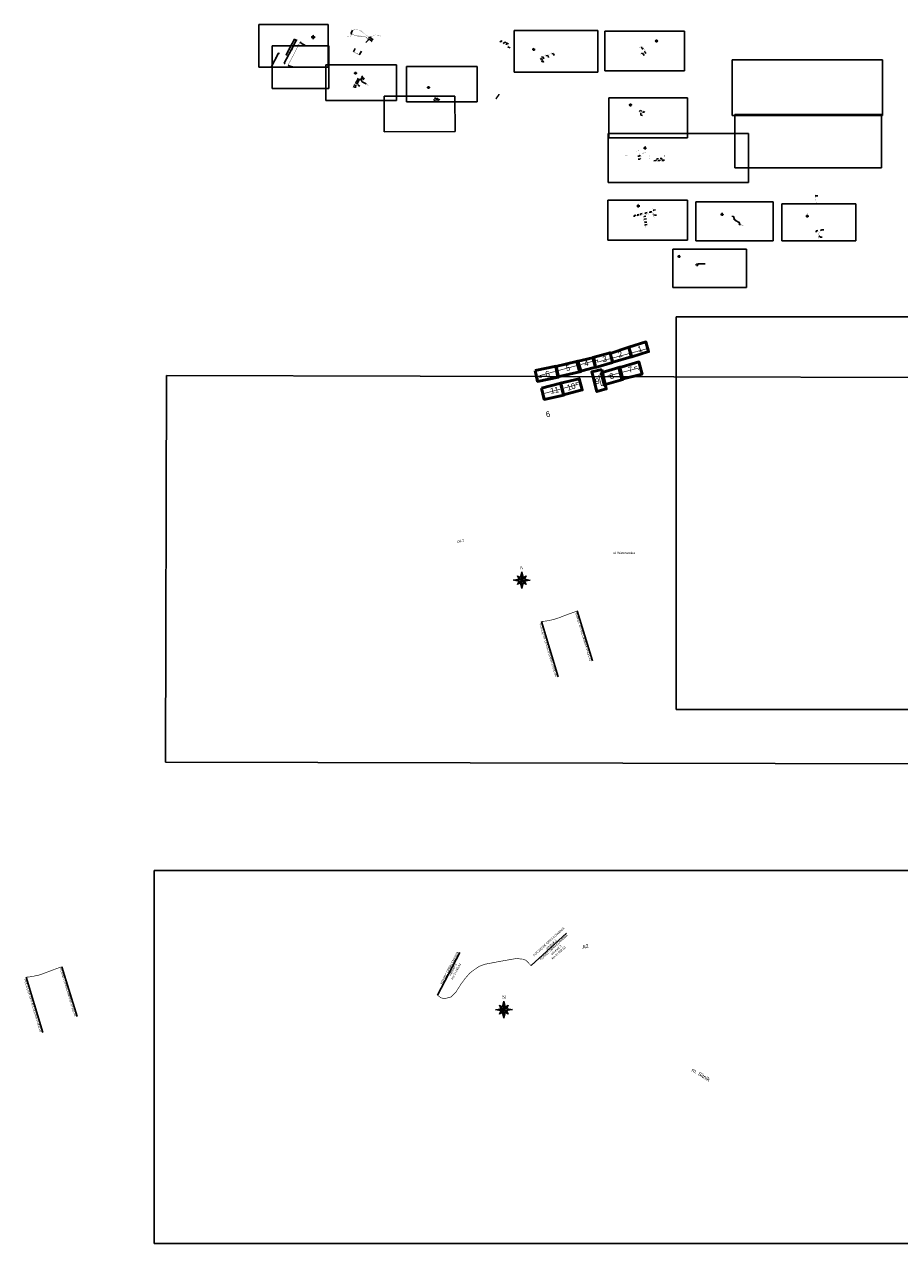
# Model space of a CAD drawing. Header units: metres. Extents: x 2852 to 11129, y 13973 to 19858.
# Tile 1 of 2: x 2852 to 7077, y 13973 to 19858. Entities that reach past the tile are written whole.
import ezdxf

# ---------------------------------------------------------------- set-up
doc = ezdxf.new("R2010")
doc.units = ezdxf.units.M
doc.header["$XCLIPFRAME"] = 2
doc.linetypes.add('3', pattern=[1, 0.5, -0.5])
doc.linetypes.add('8', pattern=[0.5, 0.25, -0.25])
for name, color, linetype, lineweight in [('!!!_ARKUSZE', 5, 'Continuous', 50), ('Północ', 7, 'Continuous', 18), ('T.M.wymiary', 7, 'Continuous', 0)]:
    doc.layers.add(name, color=color, linetype=linetype, lineweight=lineweight)
for name, color, linetype in [('C-DROGI-SYTUACJA-ETYKIETY', 7, 'Continuous'), ('S-5_opis_pkt_geometrycznych', 7, 'Continuous'), ('wymiarowanie', 7, 'Continuous')]:
    doc.layers.add(name, color=color, linetype=linetype)
doc.styles.add('Północ', font='times.ttf')
doc.styles.add('ROMANS', font='romans.shx', dxfattribs={"width": 0.8})
doc.styles.add('StyleArial', font='arial.ttf')
doc.styles.add('własny_500', font='isocp.shx', dxfattribs={"width": 0.9, "height": 1.2})
doc.dimstyles.new('OrgRuch', dxfattribs={"dimtxt": 2.5, "dimasz": 2.5, "dimexe": 1.25, "dimexo": 30, "dimtad": 1, "dimdec": 0, "dimrnd": 1, "dimtxsty": 'ROMANS', "dimblk": 'OBLIQUE', "dimcen": 2.5, "dimadec": 0, "dimazin": 0, "dimtfac": 1, "dimtdec": 0, "dimtmove": 0, "dimatfit": 3, "dimldrblk": 'OBLIQUE', "dimfxl": 1, "dimarcsym": 0})
picture_1 = doc.add_image_def('image1.jpg', size_in_pixel=(2880, 1024))
picture_2 = doc.add_image_def('image2.jpg', size_in_pixel=(2880, 1024))
picture_3 = doc.add_image_def('image3.jpg', size_in_pixel=(1415, 713))
picture_4 = doc.add_image_def('image4.jpg', size_in_pixel=(1419, 710))
picture_5 = doc.add_image_def('image5.jpg', size_in_pixel=(1417, 710))
picture_6 = doc.add_image_def('image6.jpg', size_in_pixel=(1420, 708))
picture_7 = doc.add_image_def('image7.jpg', size_in_pixel=(1417, 705))
picture_8 = doc.add_image_def('image8.jpg', size_in_pixel=(1412, 712))
picture_9 = doc.add_image_def('image9.jpg', size_in_pixel=(3418, 1263))
picture_10 = doc.add_image_def('image10.jpg', size_in_pixel=(3427, 1244))
picture_11 = doc.add_image_def('image11.jpg', size_in_pixel=(3358, 1171))
picture_12 = doc.add_image_def('image12.jpg', size_in_pixel=(1415, 713))
picture_13 = doc.add_image_def('image13.jpg', size_in_pixel=(1419, 710))
picture_14 = doc.add_image_def('image14.jpg', size_in_pixel=(1416, 710))
picture_15 = doc.add_image_def('image15.jpg', size_in_pixel=(1892, 979))
picture_16 = doc.add_image_def('image16.jpg', size_in_pixel=(3427, 1244))
picture_17 = doc.add_image_def('image17.jpg', size_in_pixel=(3358, 1171))

# ---------------------------------------------------------------- blocks, each defined once
blk = doc.blocks.new('Północ')
at = {"layer": 'Północ'}
h = blk.add_hatch(color=255, dxfattribs=at)
h.paths.add_polyline_path([(-15.6, 0), (-3, -3), (0, 0)])
h.paths.add_polyline_path([(-3, -3), (-8.1, -8.1), (-2.4, -5.4)])
h.paths.add_polyline_path([(0, 0), (0, -15.6), (3, -3)])
h.paths.add_polyline_path([(3, -3), (8.1, -8.1), (5.4, -2.4)])
h.paths.add_polyline_path([(3, 3), (0, 0), (15.6, 0)])
h.paths.add_polyline_path([(2.4, 5.4), (3, 3), (8.1, 8.1)])
h.paths.add_polyline_path([(0, 15.6), (-3, 3), (0, 0)])
h.paths.add_polyline_path([(-8.1, 8.1), (-5.4, 2.4), (-3, 3)])
h = blk.add_hatch(color=256, dxfattribs=at)
h.paths.add_polyline_path([(-3, 3), (-15.6, 0), (-4.3, 0, -0.198912)])
h.paths.add_polyline_path([(-3, 3, 0.198912), (-4.3, 0), (0, 0)])
h = blk.add_hatch(color=256, dxfattribs=at)
h.paths.add_polyline_path([(8.1, -8.1), (3, -3), (2.4, -5.4)])
h.paths.add_polyline_path([(-8.1, -8.1), (-3, -3), (-5.4, -2.4)])
h.paths.add_polyline_path([(-3, 3), (-2.4, 5.4), (-8.1, 8.1)])
h.paths.add_polyline_path([(8.1, 8.1), (3, 3), (5.4, 2.4)])
h = blk.add_hatch(color=256, dxfattribs=at)
h.paths.add_polyline_path([(0, -4.3), (-2.4, -5.4), (0, -15.6)])
h.paths.add_polyline_path([(0, -4.3, -0.198912), (-3, -3), (-2.4, -5.4)])
h.paths.add_polyline_path([(0, 0), (-3, -3, 0.198912), (0, -4.3)])
h = blk.add_hatch(color=256, dxfattribs=at)
h.paths.add_polyline_path([(0, 15.6), (0, 4.3, -0.198912), (3, 3)])
h.paths.add_polyline_path([(0, 4.3), (0, 0), (3, 3, 0.198912)])
h.paths.add_polyline_path([(15.6, 0), (4.3, 0, -0.198912), (3, -3)])
h.paths.add_polyline_path([(4.3, 0), (0, 0), (3, -3, 0.198912)])
for p, q in [((-15.6, 0), (-3, 3)), ((0, 0), (-15.6, 0)), ((0, 0), (-8.1, 8.1)), ((-5.4, 2.4), (-8.1, 8.1)), ((-8.1, 8.1), (-2.4, 5.4)), ((0, 0), (-8.1, -8.1)), ((-3, 3), (0, 15.6)), ((0, 0), (0, 15.6)), ((0, 15.6), (3, 3)), ((0, -15.6), (0, 15.6)), ((0, 0), (8.1, 8.1)), ((0, 0), (0, -15.6)), ((0, 0), (8.1, -8.1)), ((0, 0), (15.6, 0)), ((2.4, 5.4), (8.1, 8.1)), ((3, 3), (15.6, 0)), ((15.6, 0), (3, -3)), ((8.1, 8.1), (5.4, 2.4)), ((-3, -3), (-15.6, 0)), ((-8.1, -8.1), (-5.4, -2.4)), ((0, -4.3), (-8.1, -8.1)), ((0, -15.6), (-3, -3)), ((3, -3), (0, -15.6)), ((8.1, -8.1), (2.4, -5.4)), ((5.4, -2.4), (8.1, -8.1))]:
    blk.add_line(p, q, dxfattribs=at)
at = {"layer": 'Północ', "style": 'Północ'}
blk.add_text('N', height=5.88, dxfattribs=at).set_placement((-2.9, 19.8))
blk = doc.blocks.new('_Oblique')
at = {"layer": 'wymiarowanie', "color": 0, "lineweight": -2}
blk.add_line((-0.5, -0.5), (0.5, 0.5), dxfattribs=at)
blk = doc.blocks.new('*D64')
at = {"layer": 'Defpoints', "color": 0, "transparency": 16777216}
for p in [(4140.9, 19737.3), (4171.9, 19721.1), (4195.7, 19766.5)]:
    blk.add_point(p, dxfattribs=at)
at = {"layer": 'wymiarowanie', "color": 0, "lineweight": -2, "transparency": 16777216}
for p, q in [((4164.7, 19782.7), (4140.9, 19737.3)), ((4169.1, 19780.4), (4163.6, 19783.3)), ((4145.3, 19735), (4139.8, 19737.9))]:
    blk.add_line(p, q, dxfattribs=at)
for p, rotation in [((4164.7, 19782.7), 62.35158092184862), ((4140.9, 19737.3), 242.3515809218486)]:
    blk.add_blockref('_Oblique', p, dxfattribs=dict(at, rotation=rotation))
at = {"layer": 'wymiarowanie', "color": 0, "transparency": 16777216, "insert": (4150.2, 19761.3), "char_height": 3.5, "attachment_point": 5, "rotation": 62.35158, "style": 'ROMANS'}
blk.add_mtext('{\\fArial|b0|i0|c238|p34;Zakres robót - \\fArial|b0|i0|c0|p34;c\\fArial|b0|i0|c238|p34;zęść\\fArial|b0|i0|c0|p34; \\fArial|b0|i0|c238|p34;I}', dxfattribs=at)
blk = doc.blocks.new('*D65')
at = {"layer": 'Defpoints', "color": 0, "transparency": 16777216}
for p in [(4187, 19769.8), (4115.9, 19711.6), (4147.7, 19694.9)]:
    blk.add_point(p, dxfattribs=at)
at = {"layer": 'wymiarowanie', "color": 0, "lineweight": -2, "transparency": 16777216}
for p, q in [((4155.2, 19786.5), (4115.9, 19711.6)), ((4160.4, 19783.8), (4154.1, 19787.1)), ((4121.1, 19708.9), (4114.8, 19712.2))]:
    blk.add_line(p, q, dxfattribs=at)
for p, rotation in [((4155.2, 19786.5), 62.3181600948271), ((4115.9, 19711.6), 242.3181600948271)]:
    blk.add_blockref('_Oblique', p, dxfattribs=dict(at, rotation=rotation))
at = {"layer": 'wymiarowanie', "color": 0, "transparency": 16777216, "insert": (4133, 19750.4), "char_height": 3.5, "attachment_point": 5, "rotation": 62.31816, "style": 'ROMANS'}
blk.add_mtext('{\\fArial|b0|i0|c238|p34;Zakres robót - \\fArial|b0|i0|c0|p34;c\\fArial|b0|i0|c238|p34;zęść\\fArial|b0|i0|c0|p34; \\fArial|b0|i0|c238|p34;II}', dxfattribs=at)
blk = doc.blocks.new('*D66')
at = {"layer": 'Defpoints', "color": 0, "transparency": 16777216}
for p in [(4172.5, 19721.2), (4106.5, 19670), (4138.1, 19653.9)]:
    blk.add_point(p, dxfattribs=at)
at = {"layer": 'wymiarowanie', "color": 0, "lineweight": -2, "transparency": 16777216}
for p, q in [((4140.9, 19737.3), (4106.5, 19670)), ((4145.8, 19734.8), (4139.8, 19737.9)), ((4111.4, 19667.5), (4105.4, 19670.6))]:
    blk.add_line(p, q, dxfattribs=at)
for p, rotation in [((4140.9, 19737.3), 62.92691920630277), ((4106.5, 19670), 242.9269192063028)]:
    blk.add_blockref('_Oblique', p, dxfattribs=dict(at, rotation=rotation))
at = {"layer": 'wymiarowanie', "color": 0, "transparency": 16777216, "insert": (4121.1, 19705), "char_height": 3.5, "attachment_point": 5, "rotation": 62.92692, "style": 'ROMANS'}
blk.add_mtext('{\\fArial|b0|i0|c238|p34;Zakres robót - \\fArial|b0|i0|c0|p34;c\\fArial|b0|i0|c238|p34;zęść\\fArial|b0|i0|c0|p34; \\fArial|b0|i0|c238|p34;III i IV}', dxfattribs=at)

msp = doc.modelspace()

# ---------------------------------------------------------------- linework, layer by layer
at = {"layer": '!!!_ARKUSZE', "color": 0, "linetype": 'Continuous', "lineweight": 50}
for points in [[(5769.6, 18299.2), (5852.2, 18325), (5865, 18278.4), (5784.3, 18252.8)], [(5519.1, 18230.6), (5600.9, 18249.5), (5609, 18202.9), (5532, 18181.7)], [(5595.6, 18250), (5679.5, 18272.6), (5690.8, 18225.4), (5608.7, 18202.3)], [(5679.9, 18270.1), (5769.2, 18299.6), (5781.4, 18253.4), (5692.6, 18227.9)], [(5318.2, 18186.9), (5419.1, 18207.4), (5430.4, 18155.5), (5329.1, 18134.2)], [(5417.2, 18206.4), (5523.9, 18232.5), (5539.4, 18182.7), (5427.4, 18156.9)], [(5639.4, 18192), (5661.3, 18098.4), (5615.8, 18085.6), (5590.9, 18180.8)], [(5636.4, 18176.3), (5726.7, 18204), (5741.6, 18144.4), (5650.4, 18117.6)], [(5721.5, 18200.7), (5818.5, 18228.6), (5833.7, 18170), (5736.3, 18145.2)], [(5348.3, 18102.4), (5441.9, 18126.1), (5456.8, 18068.5), (5361.5, 18047.7)], [(5440.7, 18125.7), (5530.9, 18147.2), (5545.3, 18093.9), (5455.1, 18069.3)]]:
    msp.add_lwpolyline(points, close=True, dxfattribs=at)
at = {"color": 1}
for p, q in [((4187.8, 19767), (4183.6, 19773.9)), ((4427.8, 19813.7), (4435.5, 19830.7)), ((4427.8, 19813.7), (4432.4, 19810.4)), ((4500.6, 19770.4), (4513.6, 19783.8)), ((4513.1, 19785.2), (4511.3, 19786.8)), ((4513.6, 19783.8), (4511.4, 19785.8)), ((4513.1, 19785.2), (4517.6, 19786.5)), ((4513.6, 19794.8), (4521.6, 19794.2)), ((4517.6, 19786.5), (4530.8, 19774.9)), ((4521.6, 19794.2), (4534.8, 19782.6)), ((5151.2, 19778.8), (5148.8, 19771.6)), ((5151.2, 19778.8), (5159.1, 19775.7)), ((4187.8, 19767), (4208, 19756.5)), ((5181.7, 19767.2), (5179.2, 19759.9)), ((5181.7, 19767.2), (5189.6, 19764)), ((5406.7, 19715.8), (5398.6, 19717.5)), ((5406.7, 19715.8), (5409.4, 19707.7)), ((5838.7, 19715.6), (5831.3, 19718.4)), ((5833.1, 19742.8), (5831.9, 19748.8)), ((5833.1, 19742.8), (5839.9, 19737.7)), ((5838.7, 19715.6), (5843.4, 19708.5)), ((4129.2, 19657.1), (4124.6, 19661.2)), ((4129.2, 19657.1), (4151.3, 19651.8)), ((5354.6, 19681.4), (5347.5, 19678.6)), ((5356.4, 19699.5), (5348.9, 19701.2)), ((5354.6, 19681.4), (5357.3, 19673.3)), ((5356.4, 19699.5), (5359.1, 19691.4)), ((4486.2, 19599.6), (4481.1, 19609.8)), ((4486.2, 19599.6), (4493.8, 19595.7)), ((4439.3, 19558.8), (4446.8, 19554.9)), ((4452.9, 19554.8), (4446.8, 19554.9)), ((4452.5, 19584), (4460.1, 19580.1)), ((4458.6, 19596.2), (4466.2, 19592.3)), ((4466.2, 19580.1), (4460.1, 19580.1)), ((4464, 19563.5), (4460.9, 19566.3)), ((4464, 19563.5), (4471.5, 19559.6)), ((4472.3, 19592.2), (4466.2, 19592.3)), ((4481.9, 19580.6), (4474.6, 19596.5)), ((4481.9, 19580.6), (4502.2, 19570.2)), ((4834.1, 19489.4), (4828.2, 19495.9)), ((4834.1, 19489.4), (4842, 19486.2)), ((4849.3, 19497), (4843.4, 19503.5)), ((4849.3, 19497), (4857.2, 19493.8)), ((5824.3, 19442.5), (5820.2, 19436.9)), ((5824.3, 19442.5), (5832.3, 19439.5)), ((5838.8, 19437.5), (5846.8, 19434.5)), ((5838.8, 19437.5), (5839.2, 19431.6)), ((5814.6, 19207.6), (5823.1, 19208.1)), ((5826.5, 19210.6), (5823.1, 19208.1)), ((5891.4, 19199.9), (5899.9, 19200.4)), ((5902.8, 19202.4), (5899.9, 19200.4)), ((5910.5, 19199.8), (5919, 19200.3)), ((5920.8, 19204.9), (5919, 19200.3)), ((5929.9, 19200.4), (5938.3, 19200.9)), ((5940.3, 19206.5), (5938.3, 19200.9)), ((5872.1, 18952.6), (5871.2, 18947.7)), ((5872.1, 18952.6), (5880.5, 18953.4)), ((5796, 18934.8), (5804.3, 18936.5)), ((5796, 18934.8), (5796.3, 18929.6)), ((5825.7, 18944.2), (5834.1, 18945.7)), ((5825.7, 18944.2), (5826.2, 18936.7)), ((5846.4, 18918.2), (5844.7, 18915.8)), ((5846.4, 18918.2), (5854.7, 18919.8)), ((5849.6, 18889.8), (5857.9, 18891.5)), ((5895.6, 18936.3), (5889.8, 18938.1)), ((5895.6, 18936.3), (5904.1, 18936.8)), ((5849.6, 18889.9), (5847.9, 18887.5)), ((6694.8, 18831.6), (6686.7, 18837.1)), ((6702.6, 18866.1), (6695.1, 18862.8)), ((6702.6, 18866.1), (6711.1, 18865.9)), ((6694.8, 18831.6), (6703.3, 18831.4))]:
    msp.add_line(p, q, dxfattribs=at)
at = {"color": 5}
for p, q in [((4439.9, 19725.3), (4448.6, 19741.9)), ((4469.8, 19711.9), (4478.5, 19728.4)), ((5170.9, 19771.3), (5163.4, 19766.2)), ((5170.9, 19771.3), (5178.9, 19768.5)), ((5188.2, 19747.3), (5185.6, 19750.3)), ((5188.2, 19747.3), (5196.3, 19744.6)), ((5848.2, 19723.7), (5843.9, 19726.4)), ((5848.2, 19723.7), (5852.8, 19716.6)), ((4469.8, 19711.9), (4467.8, 19711.4)), ((5349.6, 19693.5), (5342.5, 19690.7)), ((5349.6, 19693.5), (5352.3, 19685.4)), ((5379.7, 19705.8), (5369.3, 19707.9)), ((5379.7, 19705.8), (5382.3, 19697.7)), ((4484.1, 19595), (4475.8, 19599.2)), ((4442.3, 19566.2), (4449.8, 19562.3)), ((4449.1, 19576.8), (4456.7, 19572.9)), ((4455.9, 19562.3), (4449.8, 19562.3)), ((4456.2, 19590.9), (4463.8, 19587)), ((4462.8, 19572.8), (4456.7, 19572.9)), ((4469.9, 19586.9), (4463.8, 19587)), ((4484.1, 19595), (4491.6, 19591.1)), ((4844.4, 19494.5), (4832.3, 19504)), ((4844.4, 19494.5), (4852, 19490.6)), ((5828.5, 19419.9), (5827.3, 19430.3)), ((5828.5, 19419.9), (5836.7, 19417.9)), ((5812.7, 19221.7), (5821.2, 19222.5)), ((5824.4, 19226.8), (5821.2, 19222.5)), ((5904.6, 19208.5), (5913.1, 19208.7)), ((5904.6, 19208.5), (5905.5, 19205.1)), ((5921, 19209.8), (5929.5, 19210)), ((5929.5, 19210), (5929.8, 19205.2)), ((6673.9, 19030.2), (6670.2, 19030.9)), ((6673.9, 19030.2), (6682.4, 19031)), ((5849.9, 18949), (5858.4, 18949.8)), ((5890.5, 18961.6), (5886.7, 18962.4)), ((5890.5, 18961.6), (5898.9, 18962.4)), ((5809.8, 18938.7), (5818, 18940.8)), ((5809.8, 18938.7), (5813.3, 18933.3)), ((5844.3, 18931.2), (5842, 18933)), ((5844.3, 18931.2), (5852.8, 18931.7)), ((5848, 18902.7), (5845.7, 18904.5)), ((5848, 18902.7), (5856.4, 18904)), ((5849.9, 18949), (5849.3, 18943.6)), ((6674.5, 18861.2), (6674.4, 18855.7)), ((6674.5, 18861.2), (6682.7, 18863.5))]:
    msp.add_line(p, q, dxfattribs=at)
at = {"color": 1, "lineweight": 25}
for p, q in [((6104.7, 18701.7), (6100, 18698.3)), ((6104.6, 18701.6), (6138.7, 18702.6))]:
    msp.add_line(p, q, dxfattribs=at)
at = {"color": 5, "flags": 128}
for points, const_width in [([(4408.9, 19801.7), (4421.3, 19798.6), (4424, 19798.2), (4425.6, 19799.3), (4427.1, 19800.4), (4434.7, 19817.3), (4443, 19835.4), (4467, 19830.3), (4504.3, 19805.2), (4506.1, 19803), (4508.8, 19799.8), (4512.1, 19796.1), (4513.3, 19795.1), (4513.7, 19795), (4516.3, 19795), (4517.8, 19795.3), (4518.9, 19796.2), (4522.4, 19800.6), (4524.3, 19800.9), (4529.2, 19800.7), (4531, 19800.5), (4532.9, 19801.6), (4540.9, 19805.5), (4543.5, 19806.7), (4544.8, 19807.1), (4564, 19805.5), (4575.6, 19799.5)], 0.8), ([(4439.9, 19725.3), (4457.4, 19716.6), (4467.8, 19711.4)], 1.5)]:
    msp.add_lwpolyline(points, dxfattribs=dict(at, const_width=const_width))
at = {"color": 1, "const_width": 1.5, "flags": 128}
for points in [[(4183.6, 19773.9), (4177.2, 19761.8), (4169.5, 19747), (4159.8, 19728.5), (4154.7, 19716.9), (4147.3, 19703.5), (4140.7, 19691.8), (4135.4, 19681), (4128.2, 19668.9), (4124.6, 19661.2)], [(4431.7, 19810.8), (4445.8, 19805.6), (4453, 19803), (4455.1, 19802.3), (4476.4, 19799.7), (4491, 19797.8), (4493.9, 19797.3), (4495.2, 19797.3), (4496.1, 19797.7), (4497, 19797.9), (4498, 19797.7), (4499.4, 19796.9), (4501.4, 19795.6), (4508.5, 19789), (4511, 19786.3), (4515.5, 19792.3), (4514.3, 19793.7), (4513.9, 19794.3), (4513.6, 19794.8)]]:
    msp.add_lwpolyline(points, dxfattribs=at)
at = {"color": 1, "linetype": '3', "lineweight": 40, "ltscale": 3, "const_width": 0.5, "flags": 128}
for points in [[(5145.6, 19772.7), (5160.2, 19767.2)], [(5175.7, 19761.3), (5188.1, 19756.6)], [(5828.6, 19750.6), (5825.7, 19744.9), (5818, 19749.1)], [(5823.7, 19713.8), (5841.5, 19725.3)], [(5845.5, 19735.2), (5846.1, 19739.1), (5838.7, 19744.9), (5828.7, 19750.8), (5828.6, 19750.6)], [(5339.9, 19698.3), (5362.7, 19705.8)], [(5349, 19675.3), (5343.9, 19687.1)], [(4477.1, 19601.9), (4481.2, 19610.2)], [(4451.5, 19550.5), (4454.5, 19558)], [(4457.3, 19565.1), (4457.6, 19565.8), (4462.1, 19566.5), (4462.1, 19566.6)], [(4470.9, 19589.6), (4473.9, 19595.5)], [(4830.7, 19501.2), (4827.5, 19494.3), (4825.5, 19495.4), (4826.4, 19497.5)], [(4846.8, 19503.1), (4844, 19504.4), (4843.5, 19503.3), (4841.9, 19503.3), (4836.4, 19506.1)], [(5819.5, 19436.9), (5822.7, 19435.8), (5821.5, 19432.3)], [(5835.5, 19428.6), (5837, 19432.6), (5842.4, 19430.8)], [(5911.4, 19205.2), (5915.1, 19205.3), (5916.5, 19204.8), (5925.8, 19205.1)], [(5936.2, 19206.5), (5944.4, 19206.6)], [(6672.1, 19016.7), (6673.6, 19004.5), (6674.5, 18997.5), (6676.8, 18994.3), (6678.3, 18992.9)], [(5867.7, 18946.9), (5886.1, 18950.3)], [(5886.5, 18950), (5886.5, 18949.1), (5886.7, 18949.1)], [(5793.7, 18930), (5794.6, 18929.2), (5800.6, 18930.8), (5800.9, 18929.8), (5808, 18931.7)], [(5822.6, 18935.6), (5839.6, 18940.1), (5839.8, 18939.8), (5841.2, 18940.1), (5842, 18940.9), (5842.1, 18942.2), (5844, 18942.5)], [(5843, 18924.6), (5845, 18911.7), (5845.2, 18909.7)], [(5847.2, 18894.4), (5848.9, 18880.9), (5850.5, 18876.8), (5850.7, 18876.1), (5851.6, 18875.4)], [(5888.7, 18948.2), (5890.1, 18935.9), (5891, 18928.9), (5893.3, 18925.7), (5894.8, 18924.3)], [(6685.4, 18824.3), (6687.2, 18844.9)], [(6688.3, 18855.1), (6691.1, 18855), (6691.1, 18858.1), (6694.7, 18859.8), (6695.4, 18862.3), (6692.7, 18866.6)]]:
    msp.add_lwpolyline(points, dxfattribs=at)
at = {"color": 5, "linetype": '3', "lineweight": 40, "ltscale": 3, "const_width": 0.5, "flags": 128}
for points in [[(5160.2, 19767.2), (5175.7, 19761.3)], [(5188.1, 19756.6), (5188.2, 19756.6), (5183.6, 19746.1)], [(5362.7, 19705.8), (5392, 19715.4)], [(5841.5, 19725.3), (5849.1, 19730.2), (5845.4, 19734.8), (5845.5, 19735.2)], [(5343.9, 19687.1), (5339.2, 19698.1)], [(4473.9, 19595.5), (4476.3, 19600.2), (4477.1, 19601.9)], [(4454.5, 19558), (4455.9, 19561.6)], [(4455.9, 19561.6), (4457.3, 19565.1)], [(4462.1, 19566.9), (4462.3, 19571.7), (4463.2, 19573.8)], [(4468.1, 19583.9), (4470.9, 19589.6)], [(4836.4, 19506.1), (4834.2, 19507.1), (4833.7, 19505.4), (4832.8, 19505.7), (4830.7, 19501.2)], [(5826.1, 19430.9), (5834.1, 19428.6), (5834.9, 19428.8), (5836.1, 19428.5), (5836, 19427.8)], [(5823.1, 19233.5), (5823.4, 19230.9), (5824, 19230.2), (5825.6, 19217.5)], [(5904.5, 19205), (5911.4, 19205.2)], [(5925.8, 19205.1), (5934.5, 19205.2), (5935.6, 19206.4), (5936.2, 19206.5)], [(6672, 19017.8), (6672.4, 19019.2), (6671.8, 19020.1), (6669.2, 19037.6)], [(5888.5, 18949.2), (5888.9, 18950.6), (5888.3, 18951.5), (5885.7, 18969.1)], [(5808, 18931.7), (5822.6, 18935.6)], [(5841.2, 18940.1), (5842.6, 18926.6), (5843.2, 18926.3), (5843.3, 18925.7), (5842.9, 18925.1), (5843, 18924.6)], [(5844, 18942.5), (5867.7, 18946.9)], [(5845.3, 18909.4), (5847.2, 18894.6), (5847.2, 18894.4)], [(5886.7, 18949.1), (5888.5, 18949.2), (5888.7, 18948.2)], [(6687.2, 18844.9), (6688.4, 18858.5), (6685.9, 18859.8), (6671.1, 18854.6)]]:
    msp.add_lwpolyline(points, dxfattribs=at)
at = {"color": 1, "linetype": '3', "lineweight": 40, "ltscale": 3, "flags": 128}
for points in [[(5392, 19715.4, 0.5, 0.5, 0), (5396.2, 19716.7, 0.5, 0.5, 0), (5412.2, 19722, 0.5, 0.5, 0), (5411.7, 19723.8, 0, 0, 0)], [(4463.2, 19573.8, 0.5, 0.5, 0), (4464.3, 19576.3, 0.5, 0.5, 0), (4464.5, 19576.9, 0.5, 0.5, 0), (4465.8, 19579.3, 0.5, 0.5, 0), (4468.1, 19583.9, 0, 0, 0)]]:
    msp.add_lwpolyline(points, format="xyseb", dxfattribs=at)
at = {"color": 1, "linetype": '3', "lineweight": 40, "ltscale": 2, "const_width": 0.5, "flags": 128}
for points in [[(5825.6, 19217.5), (5826.9, 19208.1)], [(5902.8, 19200.9), (5902.8, 19205), (5904.5, 19205)]]:
    msp.add_lwpolyline(points, dxfattribs=at)
at = {"flags": 128}
msp.add_lwpolyline([(6269.4, 18929), (6270.8, 18931.6), (6277.9, 18927.9), (6277, 18923.2), (6279.9, 18921.9), (6277.5, 18917.3), (6285.4, 18913.1), (6284.5, 18910.9), (6302.5, 18901.8), (6302.1, 18899.2), (6304, 18898.8), (6303, 18892.5), (6308.6, 18891.7)], dxfattribs=at)
at = {"color": 41, "const_width": 1.4, "flags": 128}
for points in [[(6298.1, 18905.2), (6303.5, 18902.3), (6302.6, 18895.8)], [(6302.6, 18891.6), (6322.1, 18888.3)]]:
    msp.add_lwpolyline(points, dxfattribs=at)
at = {"color": 30, "linetype": '3', "lineweight": 50, "ltscale": 8, "true_color": 0xf26722, "const_width": 3, "flags": 128}
for points in [[(5856.7, 18292), (5620.1, 18228.1), (5619.4, 18238.1), (5341.1, 18163.2), (5348.2, 18154.5), (5325.7, 18149.2)], [(5638.7, 18153.1), (5814.3, 18198.2), (5818.3, 18188.9)], [(5800.4, 18195.5), (5796.4, 18202.8), (5809, 18206.8)], [(5519.3, 18119.3), (5513.3, 18127.3), (5531.4, 18130.5)], [(5632, 18179.9), (5635.2, 18167.8), (5624.8, 18164.1), (5637.3, 18113.9), (5650.5, 18118.6), (5653.7, 18101.7)], [(5356.9, 18087.5), (5366.2, 18055.1)], [(5362.9, 18076.9), (5525.9, 18120.7)]]:
    msp.add_lwpolyline(points, dxfattribs=at)
at = {"color": 1, "linetype": 'Continuous', "lineweight": 40, "ltscale": 3, "const_width": 3, "flags": 128}
for points in [[(5348.1, 16975.7), (5372.6, 16978.3), (5407.1, 16985.3), (5433.1, 16993.8), (5466.5, 17006.8), (5520.7, 17026.5)], [(2859.9, 15258.7), (2884.4, 15261.3), (2919, 15268.3), (2944.9, 15276.9), (2978.3, 15289.8), (3032.5, 15309.5)], [(5297.7, 15314.7), (5288.8, 15324.3), (5274.6, 15339.8), (5259.1, 15345.7), (5227.1, 15349.1), (5155.7, 15336.7), (5076.3, 15321.7), (5047.7, 15311.2), (5020.6, 15292.9), (5001.6, 15277.9), (4980.7, 15254.1), (4959.2, 15225.1), (4934.7, 15186.4), (4911.5, 15163.5), (4879.6, 15155), (4861.8, 15159.8), (4846.3, 15171.9)]]:
    msp.add_lwpolyline(points, dxfattribs=at)
at = {"color": 1, "linetype": '8', "lineweight": 40, "ltscale": 3}
msp.add_circle((6098.2, 18696.5), 2.93, dxfattribs=at)
at = {"layer": 'S-5_opis_pkt_geometrycznych', "color": 7, "linetype": 'Continuous', "lineweight": -3}
for p, q in [((5594.9, 16785.6), (5520.7, 17026.5)), ((5428.6, 16709.1), (5348.1, 16975.7)), ((5469.7, 15471.9), (5297.7, 15314.7)), ((4954.7, 15378.3), (4846.3, 15171.9)), ((3106.7, 15068.6), (3032.5, 15309.5)), ((2940.4, 14992.1), (2859.9, 15258.7))]:
    msp.add_line(p, q, dxfattribs=at)
at = {"layer": 'T.M.wymiary'}
for p, q in [((5129.3, 19499.7), (5129.8, 19499.4)), ((5130.2, 19499.2), (5143.3, 19520)), ((5142.4, 19520.5), (5142.9, 19520.3))]:
    msp.add_line(p, q, dxfattribs=at)
at = {"layer": 'wymiarowanie'}
for p, q in [((4078, 19719.1), (4043.6, 19651.8)), ((4082.9, 19716.6), (4076.9, 19719.7)), ((4048.5, 19649.3), (4042.5, 19652.4))]:
    msp.add_line(p, q, dxfattribs=at)

# ---------------------------------------------------------------- block references
at = {"layer": 'Północ'}
for p, xscale, yscale, zscale, rotation in [((4245.6, 19796.2), 0.6243164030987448, 0.6243164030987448, 0.6243164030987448, 0.1225231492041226), ((5903.4, 19777.5), 0.4370214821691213, 0.4370214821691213, 0.4370214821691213, 0.1225231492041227), ((5310.5, 19736.4), 0.4370214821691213, 0.4370214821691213, 0.4370214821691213, 0.1225231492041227), ((4450.4, 19622.3), 0.4370214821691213, 0.4370214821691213, 0.4370214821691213, 0.1225231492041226), ((4802.4, 19553.6), 0.4370214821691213, 0.4370214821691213, 0.4370214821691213, 0.1225231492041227), ((5778.2, 19469.1), 0.4370214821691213, 0.4370214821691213, 0.4370214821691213, 0.1225231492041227), ((5848.2, 19260.9), 0.4370214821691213, 0.4370214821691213, 0.4370214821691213, 0.1225231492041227), ((5815.6, 18981.5), 0.4370214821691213, 0.4370214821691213, 0.4370214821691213, 0.1225231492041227), ((6220.1, 18940.7), 0.4370214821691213, 0.4370214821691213, 0.4370214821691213, 0.1225231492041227), ((6631.6, 18932.5), 0.4370214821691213, 0.4370214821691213, 0.4370214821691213, 0.1225231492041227), ((6012.3, 18737.8), 0.4370214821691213, 0.4370214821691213, 0.4370214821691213, 0.1225231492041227), ((5253, 17175.2), 2.622128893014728, 2.622128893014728, 2.622128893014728, 0.1225231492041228), ((5166.7, 15102.1), 2.622128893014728, 2.622128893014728, 2.622128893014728, 0.1225231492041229)]:
    msp.add_blockref('Północ', p, dxfattribs=dict(at, xscale=xscale, yscale=yscale, zscale=zscale, rotation=rotation))
at = {"layer": 'T.M.wymiary', "xscale": 0.85, "yscale": 0.85, "zscale": 0.85}
for p, rotation in [((5130.2, 19499.2), 237.8428641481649), ((5143.3, 19520), 57.84286414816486)]:
    msp.add_blockref('_Oblique', p, dxfattribs=dict(at, rotation=rotation))
at = {"layer": 'wymiarowanie'}
for p, rotation in [((4078, 19719.1), 62.92691920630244), ((4043.6, 19651.8), 242.9269192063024)]:
    msp.add_blockref('_Oblique', p, dxfattribs=dict(at, rotation=rotation))

# ---------------------------------------------------------------- texts
at = {"layer": '!!!_ARKUSZE', "color": 5, "linetype": 'Continuous', "attachment_point": 1}
for s, insert, char_height, rotation in [('1', (5809.3, 18301.6), 27.9, 18.07463), ('3', (5641.3, 18255.1), 27.9, 6.14419), ('2', (5714.7, 18276.3), 27.9, 13.82621), ('6', (5364.1, 18182.4), 27.9, 13.19576), ('5', (5462.6, 18210.7), 27.9, 15.16187), ('4', (5551.3, 18233.1), 27.9, 14.58554), ('7', (5763.7, 18202.1), 27.9, 18.57998), ('10', (5467.8, 18116.3), 27.88, 16.18989), ('9', (5604.7, 18147.4), 27.9, 13.47922), ('8', (5673.2, 18170.3), 27.9, 16.62256), ('11', (5388.3, 18102.3), 27.88, 10.58183), ('6', (5366.1, 17987.7), 27.9, 13.19576)]:
    msp.add_mtext_dynamic_manual_height_columns(s, width=6.035, gutter_width=12.5, heights=[0], dxfattribs=dict(at, insert=insert, char_height=char_height, rotation=rotation))
at = {"color": 1, "attachment_point": 1}
for s, insert, char_height, width, rotation in [('{\\fArial|b1|i0|c238|p34;KPO km 5+146,35}', (4428.6, 19814.8), 1.5, 19.055, 66.22313), ('\\pxi-3,l4,t4;{\\fArial|b1|i0|c238|p34;dr.^Igminna nr 100145L}', (4456.4, 19805.9), 1.5, 31.798, 351.71581), ('{\\fArial|b1|i0|c238|p34;PPO km 2+990,00}', (4501.2, 19770.4), 1.5, 19.055, 46.60809), ('{\\fArial|b1|i0|c238|p34;KPO km 0+290,28}', (4517.7, 19785.9), 1.5, 19.055, 319.52725), ('{\\fArial|b1|i0|c238|p34;PPO km 0+000,00}', (4521.6, 19793.6), 1.5, 19.055, 319.52725), ('{\\fArial|b1|i0|c238|p34;Etap 1}', (5152.5, 19780.9), 1.95, 65.533, 338.96732), ('{\\fArial|b1|i0|c238|p34;PPO km 0+328,00}', (4189.2, 19768.9), 1.95, 24.771, 333.40638), ('{\\fArial|b1|i0|c238|p34;Etap 3}', (5182.9, 19769.2), 1.95, 65.533, 338.96732), ('{\\fArial|b1|i0|c238|p34;Etap 5}', (5409, 19716.2), 1.95, 65.533, 289.0629), ('{\\fArial|b1|i0|c238|p34;Etap 3}', (5834.8, 19744.4), 1.95, 65.533, 324.0082), ('{\\fArial|b1|i0|c238|p34;Etap 1}', (5840.9, 19716.6), 1.95, 65.533, 304.0611), ('{\\fArial|b1|i0|c238|p34;KPO km 0+940,93}', (4129.8, 19659.7), 1.95, 24.771, 347.09467), ('{\\fArial|b1|i0|c238|p34;Etap 1}', (5356.9, 19681.8), 1.95, 65.533, 289.0629), ('{\\fArial|b1|i0|c238|p34;Etap 3}', (5358.7, 19699.8), 1.95, 65.533, 289.0629), ('{\\fArial|b1|i0|c238|p34;Etap 3}', (4460, 19598.1), 1.95, 65.533, 333.40638), ('{\\fArial|b1|i0|c238|p34;Etap 1}', (4487.7, 19601.5), 1.95, 65.533, 333.40638), ('{\\fArial|b1|i0|c238|p34;Etap 9}', (4440.7, 19560.7), 1.95, 65.533, 333.40638), ('{\\fArial|b1|i0|c238|p34;Etap 5}', (4453.9, 19585.9), 1.95, 65.533, 333.40638), ('{\\fArial|b1|i0|c238|p34;Etap 7}', (4465.4, 19565.4), 1.95, 65.533, 333.40638), ('{\\fArial|b1|i0|c238|p34;trasa projektowanego \\Pprzyłącza światłowodowego}', (4483.3, 19582.5), 1.95, 65.533, 333.40638), ('{\\fArial|b1|i0|c238|p34;Etap 3}', (4835.3, 19491.4), 1.95, 65.533, 338.96732), ('{\\fArial|b1|i0|c238|p34;Etap 1}', (4850.5, 19499), 1.95, 65.533, 338.96732), ('{\\fArial|b1|i0|c238|p34;Etap 1}', (5825.5, 19444.5), 1.95, 65.533, 340.25088), ('{\\fArial|b1|i0|c238|p34;Etap 3}', (5840, 19439.6), 1.95, 65.533, 340.25088), ('{\\fArial|b1|i0|c238|p34;Etap 1}', (5814.8, 19210), 1.95, 65.533, 4.1652), ('{\\fArial|b1|i0|c238|p34;Etap 1}', (5891.6, 19202.3), 1.95, 65.533, 4.1652), ('{\\fArial|b1|i0|c238|p34;Etap 3}', (5910.7, 19202.2), 1.95, 65.533, 4.1652), ('{\\fArial|b1|i0|c238|p34;Etap 5}', (5930.1, 19202.8), 1.95, 65.533, 4.1652), ('{\\fArial|b1|i0|c238|p34;Etap 3}', (5872.3, 18954.9), 1.95, 65.533, 6.14084), ('{\\fArial|b1|i0|c238|p34;Etap 7}', (5795.9, 18937.2), 1.95, 65.533, 12.01875), ('{\\fArial|b1|i0|c238|p34;Etap 5}', (5825.7, 18946.5), 1.95, 65.533, 10.91382), ('{\\fArial|b1|i0|c238|p34;Etap 9}', (5846.3, 18920.5), 1.95, 65.533, 12.01875), ('{\\fArial|b1|i0|c238|p34;Etap 11}', (5849.5, 18892.2), 1.95, 65.533, 12.01875), ('{\\fArial|b1|i0|c238|p34;Etap 1}', (5895.8, 18938.6), 1.95, 65.533, 4.1652), ('{\\fArial|b1|i0|c238|p34;Etap 1}', (6695.3, 18833.9), 1.95, 65.533, 359.37133), ('{\\fArial|b1|i0|c238|p34;Etap 3}', (6703, 18868.4), 1.95, 65.533, 359.37133), ('{\\fArial|b1|i0|c238|p34;Budynek mieszkalny\\Pprzeznaczony do rozbiórki}', (6104.7, 18704.4), 1.95, 65.533, 1.66053)]:
    msp.add_mtext(s, dxfattribs=dict(at, insert=insert, char_height=char_height, width=width, rotation=rotation))
at = {"color": 5, "attachment_point": 1}
for s, insert, char_height, width, rotation in [('\\pxi-3,l4,t4;{\\fArial|b1|i0|c238|p34;dr.^Ipowiatowa nr 1023L}', (4469.8, 19832.9), 1.5, 31.798, 325.91402), ('{\\fArial|b1|i0|c238|p34;PPO km 0+013,00}', (4441, 19726.3), 1.5, 19.055, 62.8311), ('\\pxi-3,l4,t3;{\\fArial|b1|i0|c238|p34;ul.^IWitosa}', (4454.7, 19720.9), 1.5, 19.055, 333.1479), ('{\\fArial|b1|i0|c238|p34;KPO km 0+163,87}', (4470.7, 19712.9), 1.5, 19.055, 62.8311), ('{\\fArial|b1|i0|c238|p34;Etap 2}', (5172, 19773.4), 1.95, 65.533, 341.80612), ('{\\fArial|b1|i0|c238|p34;Etap 4}', (5189.4, 19749.4), 1.95, 65.533, 341.80612), ('{\\fArial|b1|i0|c238|p34;Etap 2}', (5850.3, 19724.7), 1.95, 65.533, 304.0611), ('{\\fArial|b1|i0|c238|p34;Etap 2}', (5351.9, 19693.9), 1.95, 65.533, 289.0629), ('{\\fArial|b1|i0|c238|p34;Etap 4}', (5382, 19706.2), 1.95, 65.533, 289.0629), ('{\\fArial|b1|i0|c238|p34;Etap 8}', (4443.7, 19568.1), 1.95, 65.533, 333.40638), ('{\\fArial|b1|i0|c238|p34;Etap 6}', (4450.5, 19578.7), 1.95, 65.533, 333.40638), ('{\\fArial|b1|i0|c238|p34;Etap 4}', (4457.6, 19592.8), 1.95, 65.533, 333.40638), ('{\\fArial|b1|i0|c238|p34;Etap 2}', (4485.5, 19596.9), 1.95, 65.533, 333.40638), ('{\\fArial|b1|i0|c238|p34;Etap 2}', (4845.9, 19496.4), 1.95, 65.533, 333.40638), ('{\\fArial|b1|i0|c238|p34;Etap 2}', (5829.4, 19422.1), 1.95, 65.533, 347.25908), ('{\\fArial|b1|i0|c238|p34;Etap 2}', (5812.9, 19224.1), 1.95, 65.533, 5.96013), ('{\\fArial|b1|i0|c238|p34;Etap 2}', (5904.9, 19210.9), 1.95, 65.533, 2.21014), ('{\\fArial|b1|i0|c238|p34;Etap 4}', (5921.3, 19212.1), 1.95, 65.533, 2.21014), ('{\\fArial|b1|i0|c238|p34;Etap 2}', (6674.1, 19032.6), 1.95, 65.533, 5.96013), ('{\\fArial|b1|i0|c238|p34;Etap 4}', (5850.1, 18951.4), 1.95, 65.533, 5.96013), ('{\\fArial|b1|i0|c238|p34;Etap 2}', (5890.6, 18964), 1.95, 65.533, 5.96013), ('{\\fArial|b1|i0|c238|p34;Etap 6}', (5809.6, 18941.1), 1.95, 65.533, 14.84911), ('{\\fArial|b1|i0|c238|p34;Etap 8}', (5844.5, 18933.5), 1.95, 65.533, 4.22016), ('{\\fArial|b1|i0|c238|p34;Etap 10}', (5848.1, 18905), 1.95, 65.533, 9.55412), ('{\\fArial|b1|i0|c238|p34;Etap 2}', (6674.3, 18863.5), 1.95, 65.533, 16.67636)]:
    msp.add_mtext(s, dxfattribs=dict(at, insert=insert, char_height=char_height, width=width, rotation=rotation))
at = {"color": 7, "insert": (4168.5, 19754.1), "char_height": 1.95, "width": 18.432, "attachment_point": 1, "rotation": 59.86278}
msp.add_mtext('\\pxi-2,l4,t4;{\\fArial|b1|i0|c238|p34;ul.^IKrucza}', dxfattribs=at)
at = {"layer": 'C-DROGI-SYTUACJA-ETYKIETY', "linetype": 'Continuous', "width": 352.743, "attachment_point": 5, "style": 'StyleArial'}
for s, insert, char_height, rotation in [('DK 2', (4957.8, 17364.6), 10.76, 15.02984), ('ul. Warszawska', (5746.7, 17306.6), 10.758, 359.92463), ('KONIEC OPRACOWANIA 0+151.41', (5550.8, 16902.3), 10.758, 286.82114), ('POCZĄTEK OPRACOWANIA 0+000.00', (5379.6, 16838.2), 10.758, 286.82114), ('POCZĄTEK OPRACOWANIA\\Podcinek 3\\PKONIEC OPRACOWANIA \\Podcinek 2\\Pkm 0+992.63', (5407.7, 15403.5), 10.758, 42.45346), ('\\PKONIEC OPRACOWANIA \\Podcinek 3\\Pkm 1+445.51', (4912.2, 15299.8), 10.758, 62.32177), ('POCZĄTEK OPRACOWANIA 0+000.00', (2891.4, 15121.3), 10.758, 286.82114), ('KONIEC OPRACOWANIA 0+151.41', (3062.7, 15185.3), 10.758, 286.82114)]:
    msp.add_mtext(s, dxfattribs=dict(at, insert=insert, char_height=char_height, rotation=rotation))
at = {"layer": 'T.M.wymiary', "attachment_point": 5, "style": 'własny_500'}
for s, insert, char_height, rotation in [('{\\fArial|b0|i0|c238|p34;B}', (4478.7, 19601.3), 2, 70.7636), ('{\\fArial|b0|i0|c238|p34;A}', (4483.2, 19610), 2, 70.7636), ('{\\fArial|b0|i0|c238|p34;J}', (4449.4, 19551.1), 2, 70.7636), ('{\\fArial|b0|i0|c238|p34;I}', (4452.8, 19558.9), 2, 70.7636), ('{\\fArial|b0|i0|c238|p34;H}', (4455.9, 19566.4), 2, 70.7636), ('{\\fArial|b0|i0|c238|p34;F}', (4465.2, 19573.3), 2, 70.7636), ('{\\fArial|b0|i0|c238|p34;G}', (4465.4, 19567), 2, 70.7636), ('{\\fArial|b0|i0|c238|p34;E}', (4470.5, 19583.6), 2, 70.7636), ('{\\fArial|b0|i0|c238|p34;D}', (4472.5, 19588.9), 2, 70.7636), ('{\\fArial|b0|i0|c238|p34;C}', (4476.2, 19595.3), 2, 70.7636), ('{\\fArial|b0|i0|c238|p34;27\\fArial|b0|i0|c0|p34;,0}', (5135.7, 19510.2), 1.2, 57.84286)]:
    msp.add_mtext(s, dxfattribs=dict(at, insert=insert, char_height=char_height, rotation=rotation))
at = {"layer": 'wymiarowanie', "attachment_point": 5, "style": 'ROMANS'}
for s, insert, char_height, rotation in [('{\\fArial|b0|i0|c238|p34;Zakres robót - \\fArial|b0|i0|c0|p34;c\\fArial|b0|i0|c238|p34;zęść\\fArial|b0|i0|c0|p34; \\fArial|b0|i0|c238|p34;III i IV}', (4058.2, 19686.8), 3.5, 62.92692), ('{\\fArial|b0|i0|c238|p34;Rakowa}', (5813.6, 19247.8), 2.3, 9.78636), ('{\\fArial|b0|i0|c238|p34;Wyszyńskiego}', (5754.1, 19226.4), 2.3, 5.07703), ('{\\fArial|b0|i0|c238|p34;Wesoła}', (5788.4, 19209.5), 2.3, 96.49797), ('{\\fArial|b0|i0|c238|p34;Kąpielowa}', (5829.2, 19216.3), 2.3, 96.49797), ('{\\fArial|b0|i0|c238|p34;Wyszyńskiego}', (5844, 19237.3), 2.3, 5.07703), ('{\\fArial|b0|i0|c238|p34;Leszczynowa}', (5868.1, 19218.7), 2.3, 96.49797), ('{\\fArial|b0|i0|c238|p34;Włoska}', (5941.2, 19222.9), 2.3, 88.15009), ('{\\fArial|b0|i0|c238|p34;Jastrzębia}', (5841.1, 18917.9), 2.3, 279.03061), ('{\\fArial|b0|i0|c238|p34;Gołębia}', (5858, 18941.9), 2.3, 7.26739), ('{\\fArial|b0|i0|c238|p34;Sowia}', (5886.4, 18941.7), 2.3, 276.18599), ('{\\fArial|b0|i0|c238|p34;Krzyżanowskiego}', (6297.6, 18908.2), 2.3, 333.59387), ('{\\fArial|b0|i0|c238|p34;A2}', (5560.4, 15407.3), 18.4, 12.06686), ('{\\fArial|b0|i0|c238|p34;m. Sitnik}', (6117.5, 14788.1), 18.4, 328.90585)]:
    msp.add_mtext(s, dxfattribs=dict(at, insert=insert, char_height=char_height, rotation=rotation))

# ---------------------------------------------------------------- dimensions: what is measured, and where the dimension line sits
at = {"layer": 'wymiarowanie'}
for p1, p2, distance, text, picture, middle in [((4187, 19769.8), (4147.7, 19694.9), -36, '{\\fArial|b0|i0|c238|p34;Zakres robót - \\fArial|b0|i0|c0|p34;c\\fArial|b0|i0|c238|p34;zęść\\fArial|b0|i0|c0|p34; \\fArial|b0|i0|c238|p34;II}', '*D65', (4133, 19750.4)), ((4195.7, 19766.5), (4171.9, 19721.1), -35, '{\\fArial|b0|i0|c238|p34;Zakres robót - \\fArial|b0|i0|c0|p34;c\\fArial|b0|i0|c238|p34;zęść\\fArial|b0|i0|c0|p34; \\fArial|b0|i0|c238|p34;I}', '*D64', (4150.2, 19761.3)), ((4172.5, 19721.2), (4138.1, 19653.9), -35.5, '{\\fArial|b0|i0|c238|p34;Zakres robót - \\fArial|b0|i0|c0|p34;c\\fArial|b0|i0|c238|p34;zęść\\fArial|b0|i0|c0|p34; \\fArial|b0|i0|c238|p34;III i IV}', '*D66', (4121.1, 19705))]:
    dim = msp.add_aligned_dim(p1=p1, p2=p2, distance=distance, text=text, dimstyle='OrgRuch', override={"dimtxt": 3.5, "dimasz": 1, "dimpost": 'm', "dimtmove": 1}, dxfattribs=at)
    dim.commit()
    dim.dimension.update_dxf_attribs({"geometry": picture, "text_midpoint": middle})

# ---------------------------------------------------------------- pictures from other files: only their frames are drawn
image = msp.add_image(picture_1, insert=(3983.1, 19637.7), size_in_units=(762, 270.9), dxfattribs=dict(brightness=68, contrast=68))
image.set_boundary_path([(-0.5, 191.3), (1267.4, 972)])
image = msp.add_image(picture_6, insert=(5216.4, 19627.6), size_in_units=(403.9, 201.4), dxfattribs=dict(brightness=70, contrast=55))
image.dxf.flags = 7
image = msp.add_image(picture_7, insert=(5654.5, 19633.1), size_in_units=(384.8, 191.5), dxfattribs=dict(brightness=75))
image.dxf.flags = 7
image = msp.add_image(picture_2, insert=(4047.5, 19548.1), size_in_units=(762, 270.9), dxfattribs=dict(brightness=68, contrast=68))
image.set_boundary_path([(-0.5, 244.6), (1037.5, 1023.5)])
image = msp.add_image(picture_3, insert=(4307.7, 19490.8), size_in_units=(340.6, 171.6), dxfattribs=dict(brightness=80))
image.dxf.flags = 7
image = msp.add_image(picture_9, insert=(6269.2, 19418.6), size_in_units=(725.5, 268.1))
image.dxf.flags = 7
image = msp.add_image(picture_4, insert=(4696.2, 19483.9), size_in_units=(341.9, 171.1), dxfattribs=dict(brightness=65))
image.dxf.flags = 7
image = msp.add_image(picture_5, insert=(4589.4, 19339.8), size_in_units=(341.5, 171.1), rotation=0.17168, dxfattribs=dict(brightness=65))
image.dxf.flags = 7
image = msp.add_image(picture_8, insert=(5672.7, 19310.7), size_in_units=(380.7, 192), dxfattribs=dict(brightness=75))
image.dxf.flags = 7
image = msp.add_image(picture_10, insert=(6282.2, 19166.2), size_in_units=(708.3, 257.1))
image.dxf.flags = 7
image = msp.add_image(picture_11, insert=(5669.7, 19095.2), size_in_units=(677.3, 236.2), dxfattribs=dict(brightness=70))
image.dxf.flags = 7
image = msp.add_image(picture_12, insert=(5668.6, 18815.9), size_in_units=(385, 194), dxfattribs=dict(brightness=86))
image.dxf.flags = 7
image = msp.add_image(picture_13, insert=(6093, 18813.5), size_in_units=(374.6, 187.4), dxfattribs=dict(brightness=70))
image.dxf.flags = 7
image = msp.add_image(picture_14, insert=(6508.8, 18812.8), size_in_units=(357.6, 179.3), dxfattribs=dict(brightness=75))
image.dxf.flags = 7
image = msp.add_image(picture_15, insert=(5981.9, 18587.6), size_in_units=(356.7, 184.6), dxfattribs=dict(brightness=80))
image.dxf.flags = 7
image = msp.add_image(picture_9, insert=(5999.2, 16551.3), size_in_units=(5129.7, 1895.5), dxfattribs=dict(brightness=85))
image.dxf.flags = 7
image = msp.add_image(picture_16, insert=(3533.3, 16296.8), size_in_units=(5139.5, 1865.7), rotation=-0.13506, dxfattribs=dict(brightness=85))
image.dxf.flags = 7
image = msp.add_image(picture_17, insert=(3478.8, 13972.9), size_in_units=(5163.2, 1800.5), dxfattribs=dict(brightness=85))
image.dxf.flags = 7

doc.saveas('drawing.dxf')
